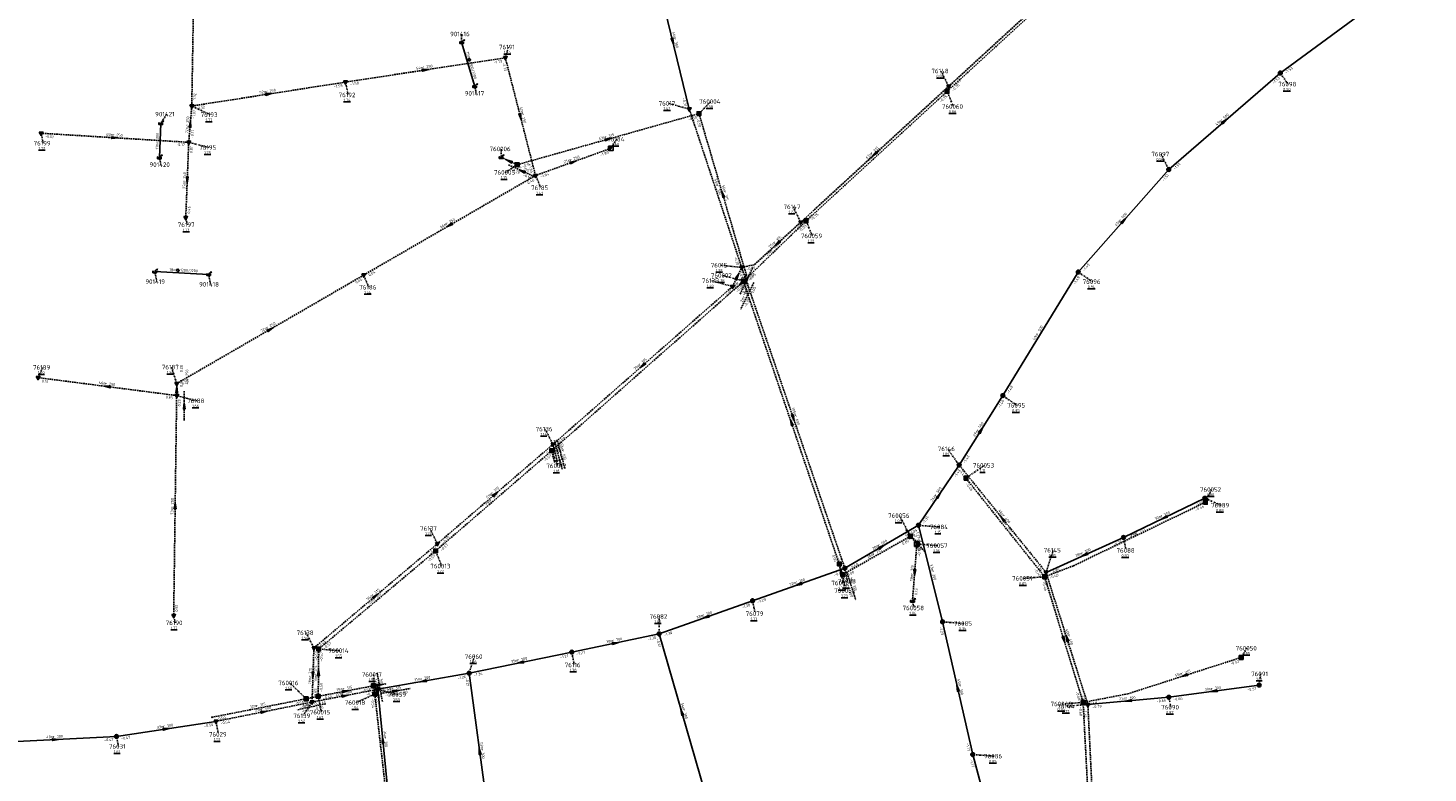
# Model space of a CAD drawing. Extents: x 188323 to 208361, y 565368 to 574910.
# Tile 9 of 256: x 195812 to 196276, y 571087 to 571334. Entities that reach past the tile are written whole.
import ezdxf

# ---------------------------------------------------------------- set-up
doc = ezdxf.new("R2010")
doc.units = 0
doc.linetypes.add('DASHDOT', pattern=[1, 0.5, -0.25, 0, -0.25])
doc.linetypes.add('DASHED', pattern=[0.75, 0.5, -0.25])
doc.layers.get('0').update_dxf_attribs({"linetype": 'CONTINUOUS'})
for name, color, linetype in [('RIO-AFM', 7, 'CONTINUOUS'), ('RIO-BOK', 7, 'CONTINUOUS'), ('RIO-DET', 7, 'CONTINUOUS'), ('RIO-KNP', 7, 'CONTINUOUS'), ('RIO-KNR', 7, 'CONTINUOUS'), ('RIO-LAG', 7, 'CONTINUOUS'), ('RIO-LAG_0B', 7, 'CONTINUOUS'), ('RIO-LAG_1B', 7, 'DASHED'), ('RIO-LAG_2B', 7, 'DASHED'), ('RIO-LEN', 7, 'CONTINUOUS'), ('RIO-MVD', 1, 'CONTINUOUS'), ('RIO-VRB', 6, 'DASHDOT'), ('RIO-VRH', 7, 'CONTINUOUS')]:
    doc.layers.add(name, color=color, linetype=linetype)
doc.styles.add('RIO-TXT', font='isocp.shx')

# ---------------------------------------------------------------- blocks, each defined once
blk = doc.blocks.new('L_VHR')
blk.add_lwpolyline([(-0.5, 0), (0.5, 0), (-0.5, 0.15), (-0.5, -0.15), (0.5, 0)])
blk = doc.blocks.new('L_MUL')
at = {"color": 7}
for centre, radius, start, end in [((0, 0.26), 0.5, 343.7398, 196.2602), ((0, 1.02), 1.02, 241.9275, 298.0725)]:
    blk.add_arc(centre, radius, start, end, dxfattribs=at)
blk = doc.blocks.new('K_IPR')
blk.add_lwpolyline([(-0.5, -0.5), (0.5, -0.5), (0.5, 0.5), (-0.5, 0.5)], close=True)
blk.add_solid([(-0.5, 0.5), (0.5, 0.5), (-0.5, -0.5), (0.5, -0.5)])
at = {"style": 'RIO-TXT', "flags": 1}
blk.add_attdef('KNOOPNAAM', (2, 2), '', height=1, dxfattribs=at)
blk = doc.blocks.new('K_FIC')
blk.add_circle((0, 0), 0.0625)
at = {"style": 'RIO-TXT', "flags": 1}
blk.add_attdef('KNOOPNAAM', (2, 2), '', height=1, dxfattribs=at)
blk = doc.blocks.new('K_UTB')
blk.add_lwpolyline([(0.5, 0.15), (0.5, -0.3), (-0.5, -0.3), (-0.5, 0.15), (-0.45, 0.15), (-0.45, -0.25), (0, -0.25), (0.45, -0.25), (0.45, 0.15)], close=True)
blk.add_lwpolyline([(0.85, 0.6), (0.55, 0.65), (0.614828, 0.459583), (0.850842, 0.598937)])
blk.add_arc((0.85, -0.25), 0.85, 90, 180)
at = {"style": 'RIO-TXT', "flags": 1}
blk.add_attdef('KNOOPNAAM', (2, 2), '', height=1, dxfattribs=at)
blk = doc.blocks.new('K_DRL')
for p, q in [((-0.65, 0.65), (-0.65, -0.65)), ((0.65, 0.65), (-0.65, 0.65)), ((-0.65, 0.35), (0.65, 0.35)), ((0.65, -0.65), (0.65, 0.65)), ((0.65, -0.35), (-0.65, -0.35)), ((-0.65, -0.65), (0.65, -0.65))]:
    blk.add_line(p, q)
for points in [[(-0.65, 0.65), (0.65, 0.65), (-0.65, 0.35), (0.65, 0.35)], [(-0.65, -0.35), (0.65, -0.35), (-0.65, -0.65), (0.65, -0.65)]]:
    blk.add_solid(points)
at = {"style": 'RIO-TXT', "flags": 1}
blk.add_attdef('KNOOPNAAM', (2, 2), '', height=1, dxfattribs=at)
blk = doc.blocks.new('K_IPD')
blk.add_lwpolyline([(-0.496027, 0.307994), (0.503973, 0.307994), (0.003973, -0.558031)], close=True)
blk.add_solid([(-0.496027, 0.307994), (0.503973, 0.307994), (0.003973, -0.558031)])
at = {"style": 'RIO-TXT', "flags": 1}
blk.add_attdef('KNOOPNAAM', (2, 2), '', height=1, dxfattribs=at)
blk = doc.blocks.new('K_IPG')
blk.add_circle((0, 0), 0.5)
for points in [[(0, 0), (-0.5, 0), (-0.433013, 0.25)], [(0, 0), (-0.433013, -0.25), (-0.5, 0)], [(0, 0), (-0.433013, 0.25), (-0.25, 0.433013)], [(0, 0), (-0.25, -0.433013), (-0.433013, -0.25)], [(0, 0), (-0.25, 0.433013), (0, 0.5)], [(0, 0), (0, -0.5), (-0.25, -0.433013)], [(0, 0), (0, 0.5), (0.25, 0.433013)], [(0, 0), (0.25, 0.433013), (0.433013, 0.25)], [(0, 0), (0.433013, 0.25), (0.5, 0)], [(0, 0), (0.5, 0), (0.433013, -0.25)], [(0, 0), (0.433013, -0.25), (0.25, -0.433013)], [(0, 0), (0.25, -0.433013), (0, -0.5)]]:
    blk.add_solid(points)
at = {"style": 'RIO-TXT', "flags": 1}
blk.add_attdef('KNOOPNAAM', (2, 2), '', height=1, dxfattribs=at)
blk = doc.blocks.new('K_RGM')
blk.add_lwpolyline([(-0.6, 0.6), (-0.6, -0.6), (0.6, -0.6), (0.6, 0.6)], close=True)
blk.add_solid([(-0.6, 0.6), (0, 0.6), (-0.6, -0.6), (0, -0.6)])
at = {"style": 'RIO-TXT', "flags": 1}
blk.add_attdef('KNOOPNAAM', (2, 2), '', height=1, dxfattribs=at)
blk = doc.blocks.new('1139_06______760001____760055_')
at = {"layer": 'RIO-LAG_1B'}
blk.add_line((0, 0), (2.959, -9.365), dxfattribs=at)
at = {"layer": 'RIO-AFM', "style": 'RIO-TXT'}
blk.add_text('r 315', height=0.9, rotation=287.5095, dxfattribs=at).set_placement((1.6311, -3.5018))
at = {"layer": 'RIO-BOK', "style": 'RIO-TXT'}
for p in [(-0.9131, -1.7566), (0.5517, -6.3916)]:
    blk.add_text('0.00', height=0.9, rotation=287.5095, dxfattribs=at).set_placement(p)
at = {"layer": 'RIO-LEN', "style": 'RIO-TXT'}
blk.add_text('4m', height=0.9, rotation=287.5095, dxfattribs=at).set_placement((1.1429, -1.9571))
blk = doc.blocks.new('1140_06______760003____760002_')
at = {"layer": 'RIO-LAG_1B'}
blk.add_line((0, 0), (-4.372, -8.795), dxfattribs=at)
at = {"layer": 'RIO-AFM', "style": 'RIO-TXT'}
blk.add_text('r 315', height=0.9, rotation=423.5427, dxfattribs=at).set_placement((-3.1157, -5.1419))
at = {"layer": 'RIO-BOK', "style": 'RIO-TXT'}
for p in [(-0.5732, -4.2943), (-2.4955, -8.1642)]:
    blk.add_text('-0.05', height=0.9, rotation=423.5427, dxfattribs=at).set_placement(p)
at = {"layer": 'RIO-LEN', "style": 'RIO-TXT'}
blk.add_text('2m', height=0.9, rotation=423.5427, dxfattribs=at).set_placement((-3.8364, -6.5928))
blk = doc.blocks.new('1141_06______760006____760005_')
at = {"layer": 'RIO-LAG_1B'}
blk.add_line((0, 0), (8.95, -4.044), dxfattribs=at)
at = {"layer": 'RIO-VRH', "xscale": 2, "yscale": 2, "zscale": 2, "rotation": 515.655}
blk.add_blockref('L_VHR', (4.475, -2.022), dxfattribs=at)
at = {"layer": 'RIO-AFM', "style": 'RIO-TXT'}
blk.add_text('r 315', height=0.9, rotation=335.655, dxfattribs=at).set_placement((3.6967, -1.1214))
at = {"layer": 'RIO-BOK', "style": 'RIO-TXT'}
for s, p in [('-0.29', (0.6993, -1.8521)), ('-0.14', (4.6371, -3.631))]:
    blk.add_text(s, height=0.9, rotation=335.655, dxfattribs=at).set_placement(p)
at = {"layer": 'RIO-LEN', "style": 'RIO-TXT'}
blk.add_text('6m', height=0.9, rotation=335.655, dxfattribs=at).set_placement((2.2204, -0.4544))
blk = doc.blocks.new('1143_06______760020____760012_')
at = {"layer": 'RIO-LAG_1B'}
blk.add_line((0, 0), (-2.503, 9.496), dxfattribs=at)
at = {"layer": 'RIO-AFM', "style": 'RIO-TXT'}
blk.add_text('r 160', height=0.9, rotation=284.7512, dxfattribs=at).set_placement((-1.0425, 5.9202))
at = {"layer": 'RIO-BOK', "style": 'RIO-TXT'}
for p in [(-3.4996, 7.7854), (-2.3975, 3.6083)]:
    blk.add_text('-0.57', height=0.9, rotation=284.7512, dxfattribs=at).set_placement(p)
at = {"layer": 'RIO-LEN', "style": 'RIO-TXT'}
blk.add_text('4m', height=0.9, rotation=284.7512, dxfattribs=at).set_placement((-1.4557, 7.4866))
blk = doc.blocks.new('1144_06______760015____760016_')
at = {"layer": 'RIO-LAG_1B'}
blk.add_line((0, 0), (-9.614, -2.009), dxfattribs=at)
at = {"layer": 'RIO-AFM', "style": 'RIO-TXT'}
blk.add_text('r 315', height=0.9, rotation=371.7786, dxfattribs=at).set_placement((-5.967, -0.7352))
at = {"layer": 'RIO-BOK', "style": 'RIO-TXT'}
for p in [(-7.9572, -3.0927), (-3.7278, -2.2079)]:
    blk.add_text('-0.95', height=0.9, rotation=371.7786, dxfattribs=at).set_placement(p)
at = {"layer": 'RIO-LEN', "style": 'RIO-TXT'}
blk.add_text('4m', height=0.9, rotation=371.7786, dxfattribs=at).set_placement((-7.5526, -1.0669))
blk = doc.blocks.new('1145_06______760018____760017_')
at = {"layer": 'RIO-LAG_1B'}
blk.add_line((0, 0), (-1.77, 9.66), dxfattribs=at)
at = {"layer": 'RIO-AFM', "style": 'RIO-TXT'}
blk.add_text('r 315', height=0.9, rotation=280.3693, dxfattribs=at).set_placement((-0.587, 5.9831))
at = {"layer": 'RIO-BOK', "style": 'RIO-TXT'}
for p in [(-2.8944, 8.0305), (-2.1147, 3.7815)]:
    blk.add_text('-1.00', height=0.9, rotation=280.3693, dxfattribs=at).set_placement(p)
at = {"layer": 'RIO-LEN', "style": 'RIO-TXT'}
blk.add_text('3m', height=0.9, rotation=280.3693, dxfattribs=at).set_placement((-0.8793, 7.5765))
blk = doc.blocks.new('1146_06______760017____760022_')
at = {"layer": 'RIO-LAG_1B'}
blk.add_line((0, 0), (9.688, 1.61), dxfattribs=at)
at = {"layer": 'RIO-VRH', "xscale": 2, "yscale": 2, "zscale": 2, "rotation": 9.438}
blk.add_blockref('L_VHR', (4.844, 0.805), dxfattribs=at)
at = {"layer": 'RIO-AFM', "style": 'RIO-TXT'}
blk.add_text('r 315', height=0.9, rotation=9.438, dxfattribs=at).set_placement((3.6962, 1.1213))
at = {"layer": 'RIO-BOK', "style": 'RIO-TXT'}
for s, p in [('-0.58', (1.6104, -1.1515)), ('-0.60', (5.8719, -0.443))]:
    blk.add_text(s, height=0.9, rotation=9.438, dxfattribs=at).set_placement(p)
at = {"layer": 'RIO-LEN', "style": 'RIO-TXT'}
blk.add_text('4m', height=0.9, rotation=9.438, dxfattribs=at).set_placement((2.0982, 0.8557))
blk = doc.blocks.new('1161_06______760057__c1760056_')
at = {"layer": 'RIO-LAG_1B'}
blk.add_line((0, 0), (-6.307, 7.528), dxfattribs=at)
at = {"layer": 'RIO-AFM', "style": 'RIO-TXT'}
blk.add_text('r 315', height=0.9, rotation=309.9414, dxfattribs=at).set_placement((-3.4633, 4.914))
at = {"layer": 'RIO-BOK', "style": 'RIO-TXT'}
for p in [(-6.4806, 5.5559), (-3.3585, 1.8314)]:
    blk.add_text('0.00', height=0.9, rotation=309.9414, dxfattribs=at).set_placement(p)
at = {"layer": 'RIO-LEN', "style": 'RIO-TXT'}
blk.add_text('3m', height=0.9, rotation=309.9414, dxfattribs=at).set_placement((-4.504, 6.1555))
blk = doc.blocks.new('1164_06______76135_____76015_')
at = {"layer": 'RIO-LAG_2B'}
blk.add_line((0, 0), (4.235, 8.86), dxfattribs=at)
at = {"layer": 'RIO-VRH', "xscale": 2, "yscale": 2, "zscale": 2, "rotation": 64.4463}
blk.add_blockref('L_VHR', (2.1175, 4.43), dxfattribs=at)
at = {"layer": 'RIO-AFM', "style": 'RIO-TXT'}
blk.add_text('r 315', height=0.9, rotation=64.4463, dxfattribs=at).set_placement((1.2006, 3.6712))
at = {"layer": 'RIO-BOK', "style": 'RIO-TXT'}
for s, p in [('-1.17', (3.7298, 4.5568)), ('-0.99', (1.8668, 0.6592))]:
    blk.add_text(s, height=0.9, rotation=64.4463, dxfattribs=at).set_placement(p)
at = {"layer": 'RIO-LEN', "style": 'RIO-TXT'}
blk.add_text('7m', height=0.9, rotation=64.4463, dxfattribs=at).set_placement((0.502, 2.2096))
blk = doc.blocks.new('1172_06______76141_____76136_')
at = {"layer": 'RIO-LAG_2B'}
blk.add_line((0, 0), (-2.504, 9.496), dxfattribs=at)
at = {"layer": 'RIO-AFM', "style": 'RIO-TXT'}
blk.add_text('r 160', height=0.9, rotation=284.7563, dxfattribs=at).set_placement((-1.0431, 5.9203))
at = {"layer": 'RIO-BOK', "style": 'RIO-TXT'}
for p in [(-3.5004, 7.7853), (-2.398, 3.6083)]:
    blk.add_text('-0.81', height=0.9, rotation=284.7563, dxfattribs=at).set_placement(p)
at = {"layer": 'RIO-LEN', "style": 'RIO-TXT'}
blk.add_text('6m', height=0.9, rotation=284.7563, dxfattribs=at).set_placement((-1.4566, 7.4867))
blk = doc.blocks.new('1177_06______76187_____76188_')
at = {"layer": 'RIO-LAG_2B'}
blk.add_line((0, 0), (0.004, -9.821), dxfattribs=at)
at = {"layer": 'RIO-VRH', "xscale": 2, "yscale": 2, "zscale": 2, "rotation": 450}
blk.add_blockref('L_VHR', (0.002, -4.9105), dxfattribs=at)
at = {"layer": 'RIO-AFM', "style": 'RIO-TXT'}
blk.add_text('r 250', height=0.9, rotation=450, dxfattribs=at).set_placement((1.397, 3.8314))
at = {"layer": 'RIO-BOK', "style": 'RIO-TXT'}
for s, p in [('0.28', (-0.505, 6.2607)), ('0.29', (-0.5011, 1.3997))]:
    blk.add_text(s, height=0.9, rotation=450, dxfattribs=at).set_placement(p)
at = {"layer": 'RIO-LEN', "style": 'RIO-TXT'}
blk.add_text('4m', height=0.9, rotation=450, dxfattribs=at).set_placement((1.3982, 2.2114))

msp = doc.modelspace()

# ---------------------------------------------------------------- linework, layer by layer
at = {"layer": 'RIO-LAG'}
for p, q in [((195955.504, 571329.152), (195959.824, 571314.56)), ((195855.264, 571290.944), (195855.712, 571302.272)), ((195871.568, 571252.224), (195853.728, 571253.12))]:
    msp.add_line(p, q, dxfattribs=at)
at = {"layer": 'RIO-LAG_0B'}
for p, q in [((196227.008, 571318.976), (196276, 571355.008)), ((196031.008, 571307.008), (196020, 571352)), ((196190, 571286.976), (196227.008, 571318.976)), ((196160, 571252.992), (196190, 571286.976)), ((196135.008, 571212.032), (196160, 571252.992)), ((196120.512, 571188.992), (196135.008, 571212.032)), ((196107.008, 571169.024), (196120.512, 571188.992)), ((196175.008, 571164.992), (196202, 571177.984)), ((196082.592, 571154.752), (196107.008, 571169.024)), ((196107.008, 571169.024), (196115.008, 571137.024)), ((196149.312, 571153.408), (196175.008, 571164.992)), ((196052, 571144), (196082.592, 571154.752)), ((196020.992, 571132.992), (196052, 571144)), ((196115.008, 571137.024), (196124.992, 571092.992)), ((195992, 571126.976), (196020.992, 571132.992)), ((196020.992, 571132.992), (196036, 571081.024)), ((195958, 571120), (195992, 571126.976)), ((195927.664, 571114.624), (195958, 571120)), ((195958, 571120), (195964.992, 571068.032)), ((195927.664, 571114.624), (195931.008, 571081.024)), ((196163.184, 571109.568), (196190, 571112)), ((196190, 571112), (196220, 571116.032)), ((195874, 571104), (195840.992, 571099.008)), ((195840.992, 571099.008), (195800.624, 571096.96)), ((196124.992, 571092.992), (196136.416, 571051.328))]:
    msp.add_line(p, q, dxfattribs=at)
at = {"layer": 'RIO-LAG_1B'}
for p, q in [((196116.512, 571312.896), (196184.816, 571375.552)), ((196069.744, 571269.952), (196116.512, 571312.896)), ((195973.936, 571288.576), (196034.224, 571305.536)), ((196049.952, 571251.968), (196034.224, 571305.536)), ((195968.576, 571291.008), (195973.936, 571288.576)), ((196048.944, 571249.92), (196069.744, 571269.952)), ((196049.952, 571251.968), (196048.944, 571249.92)), ((196080.736, 571156.16), (196048.944, 571249.92)), ((195985.36, 571193.728), (195946.864, 571160.512)), ((195986.304, 571190.08), (195985.36, 571193.728)), ((196148.864, 571151.936), (196122.752, 571184.64)), ((196104.304, 571165.376), (196081.84, 571152.64)), ((196106.464, 571162.816), (196104.304, 571165.376)), ((196105.024, 571143.936), (196106.464, 571162.816)), ((195946.864, 571160.512), (195908.112, 571128)), ((196080.736, 571156.16), (196081.84, 571152.64)), ((196148.864, 571151.936), (196161.616, 571110.272)), ((195907.936, 571112.32), (195908.112, 571128)), ((195926.224, 571115.776), (195930.192, 571116.416)), ((195907.936, 571112.32), (195903.952, 571111.488)), ((195926.224, 571115.776), (195907.936, 571112.32)), ((195926.704, 571113.088), (195926.224, 571115.776)), ((195935.472, 571034.88), (195926.704, 571113.088)), ((195903.952, 571111.488), (195872.656, 571105.344)), ((196164.768, 571050.816), (196161.616, 571110.272))]:
    msp.add_line(p, q, dxfattribs=at)
for points in [[(196048.944, 571249.92), (196047.184, 571248.32), (195985.36, 571193.728)], [(196202.16, 571176.64), (196158.384, 571155.584), (196148.864, 571151.936)], [(196214.048, 571125.184), (196176.48, 571113.152), (196161.616, 571110.272)]]:
    msp.add_lwpolyline(points, dxfattribs=at)
at = {"layer": 'RIO-LAG_2B'}
for p, q in [((196185.344, 571377.216), (196117.04, 571314.56)), ((195866, 571308.032), (195867.008, 571368)), ((195970, 571324.032), (195916.992, 571315.968)), ((195980, 571284.992), (195970, 571324.032)), ((195916.992, 571315.968), (195866, 571308.032)), ((196117.04, 571314.56), (196067.968, 571269.504)), ((195866, 571308.032), (195864.992, 571296)), ((196048.384, 571254.528), (196031.008, 571307.008)), ((195864.992, 571296), (195816, 571299.008)), ((195864.992, 571296), (195864, 571270.976)), ((196004.992, 571294.016), (195980, 571284.992)), ((195980, 571284.992), (195923.008, 571251.968)), ((195923.008, 571251.968), (195860.992, 571216)), ((196045.344, 571248.192), (196048.384, 571254.528)), ((196082.592, 571154.752), (196048.384, 571254.528)), ((195985.776, 571195.84), (196045.344, 571248.192)), ((195860.992, 571212.032), (195815.008, 571217.984)), ((195860.992, 571216), (195860.992, 571212.032)), ((195860.992, 571212.032), (195860, 571139.008)), ((195947.456, 571162.88), (195985.776, 571195.84)), ((195987.216, 571190.336), (195985.776, 571195.84)), ((196149.312, 571153.408), (196120.512, 571188.992)), ((195906.496, 571128.32), (195947.456, 571162.88)), ((196149.312, 571153.408), (196163.184, 571109.568)), ((195906.496, 571128.32), (195905.904, 571110.4)), ((195905.904, 571110.4), (195927.664, 571114.624)), ((195874, 571104), (195905.904, 571110.4)), ((196163.184, 571109.568), (196166.144, 571050.176))]:
    msp.add_line(p, q, dxfattribs=at)
msp.add_lwpolyline([(196067.968, 571269.504), (196052.576, 571255.424), (196048.384, 571254.528)], dxfattribs=at)
at = {"layer": 'RIO-VRB'}
for p, q in [((195955.5, 571329.14), (195955.4997, 571331.915)), ((195970, 571324), (195971.0514, 571327.5897)), ((195917, 571316), (195917.8806, 571311.702)), ((196117.04, 571314.55), (196114.5016, 571319.6445)), ((196227, 571319), (196229.537, 571315.3047)), ((195959.83, 571314.57), (195960.3635, 571312.2416)), ((196116.52, 571312.87), (196118.5971, 571307.8611)), ((195866, 571308), (195872.1269, 571305.1622)), ((196031, 571307), (196024.0321, 571308.9265)), ((196034.23, 571305.55), (196038.1174, 571309.5124)), ((195855.71, 571302.28), (195857.6864, 571305.3358)), ((195816, 571299), (195816.7071, 571295.6868)), ((195865, 571296), (195871.6482, 571294.28)), ((195968.57, 571291.03), (195968.5697, 571293.805)), ((196005, 571294), (196006.9764, 571297.0558)), ((195855.27, 571290.92), (195855.8035, 571288.5916)), ((195973.94, 571288.6), (195970.0536, 571286.0363)), ((196190, 571287), (196187.4616, 571292.0945)), ((195980, 571285), (195981.7352, 571280.9308)), ((196067.97, 571269.53), (196065.4316, 571274.6245)), ((195864, 571271), (195864.5335, 571268.6716)), ((196069.75, 571269.97), (196071.8271, 571264.9611)), ((195853.73, 571253.1), (195854.4371, 571249.7868)), ((195871.57, 571252.21), (195872.2771, 571248.8968)), ((195923, 571252), (195924.7352, 571247.9308)), ((196048.38, 571254.54), (196041.305, 571255.2378)), ((196048.95, 571249.95), (196041.9821, 571251.8765)), ((196160, 571253), (196164.6534, 571249.7947)), ((196045.34, 571248.18), (196038.3721, 571250.1065)), ((195815, 571218), (195816.5372, 571221.3632)), ((195861, 571216), (195859.2633, 571221.4686)), ((195861, 571212), (195867.6482, 571210.28)), ((196135, 571212), (196139.6534, 571208.7947)), ((195985.77, 571195.81), (195983.2316, 571200.9045)), ((195985.36, 571193.71), (195987.4371, 571188.7011)), ((196120.51, 571189), (196116.604, 571194.3528)), ((196122.75, 571184.66), (196128.8769, 571188.8978)), ((196202, 571178), (196207.2609, 571175.6622)), ((196202.16, 571176.63), (196204.1971, 571180.8593)), ((196104.31, 571165.38), (196100.7712, 571172.2064)), ((195947.46, 571162.88), (195944.9216, 571167.9745)), ((196107, 571169), (196113.9675, 571168.4713)), ((196106.47, 571162.8), (196113.4375, 571162.2713)), ((196175, 571165), (196175.8806, 571160.702)), ((195946.86, 571160.5), (195948.9371, 571155.4911)), ((196149.31, 571153.4), (196151.729, 571160.7486)), ((196080.73, 571156.15), (196081.9576, 571149.8823)), ((196082.59, 571154.77), (196083.4706, 571150.472)), ((196081.84, 571152.63), (196082.8941, 571147.3471)), ((196148.87, 571151.95), (196141.9029, 571151.4191)), ((196052, 571144), (196052.8806, 571139.702)), ((196105.02, 571143.92), (196105.5535, 571141.5916)), ((195860, 571139), (195860.5335, 571136.6716)), ((196021, 571133), (196020.9992, 571138.775)), ((196115, 571137), (196121.9675, 571136.4713)), ((195906.49, 571128.29), (195903.9516, 571133.3845)), ((195908.11, 571127.97), (195915.0775, 571127.4413)), ((195992, 571127), (195992.8806, 571122.702)), ((196214.05, 571125.19), (196216.0264, 571128.2458)), ((195958, 571120), (195959.7352, 571125.4692)), ((195903.95, 571111.49), (195898.5291, 571116.7364)), ((195926.22, 571115.77), (195926.2195, 571119.545)), ((196220, 571116), (196220.5335, 571119.7284)), ((195907.93, 571112.32), (195908.9841, 571107.0371)), ((195926.71, 571113.09), (195920.5842, 571110.2502)), ((195927.66, 571114.6), (195934.3082, 571112.88)), ((196190, 571112), (196190.7071, 571108.6868)), ((195905.9, 571110.42), (195902.8647, 571105.8576)), ((196161.61, 571110.29), (196154.6429, 571109.7591)), ((196163.18, 571109.57), (196156.2129, 571109.0391)), ((195874, 571104), (195874.8806, 571099.702)), ((195841, 571099), (195841.7071, 571095.6868)), ((196125, 571093), (196131.9675, 571092.4713))]:
    msp.add_line(p, q, dxfattribs=at)

# ---------------------------------------------------------------- block references
at = {"layer": 'RIO-AFM', "xscale": 0.9, "yscale": 0.9, "zscale": 0.9}
for p, rotation in [((195957.7633, 571323.2932), 286.5586), ((195861.3265, 571253.2265), 357.1443)]:
    msp.add_blockref('L_MUL', p, dxfattribs=dict(at, rotation=rotation))
at = {"layer": 'RIO-DET'}
for name, p in [('1141_06______760006____760005_', (195971.072, 571288.512)), ('1164_06______76135_____76015_', (196047.84, 571245.696)), ('1140_06______760003____760002_', (196052.448, 571249.472)), ('1177_06______76187_____76188_', (195863.504, 571213.504)), ('1143_06______760020____760012_', (195988.816, 571187.584)), ('1172_06______76141_____76136_', (195989.712, 571187.84)), ('1161_06______760057__c1760056_', (196108.976, 571160.32)), ('1139_06______760001____760055_', (196083.232, 571153.664)), ('1145_06______760018____760017_', (195929.216, 571110.592)), ('1146_06______760017____760022_', (195928.72, 571113.28)), ('1144_06______760015____760016_', (195910.432, 571109.824))]:
    msp.add_blockref(name, p, dxfattribs=at)
at = {"layer": 'RIO-KNP', "xscale": 1.25, "yscale": 1.25, "zscale": 1.25}
for name, p in [('K_UTB', (195955.504, 571329.152)), ('K_IPD', (195970, 571324.032)), ('K_IPD', (195916.992, 571315.968)), ('K_IPG', (196227.008, 571318.976)), ('K_UTB', (195959.824, 571314.56)), ('K_IPR', (196116.512, 571312.896)), ('K_IPD', (196117.04, 571314.56)), ('K_IPD', (195866, 571308.032)), ('K_IPD', (196031.008, 571307.008)), ('K_UTB', (195855.712, 571302.272)), ('K_IPR', (196034.224, 571305.536)), ('K_IPD', (195816, 571299.008)), ('K_IPD', (195864.992, 571296)), ('K_RGM', (196004.992, 571294.016)), ('K_UTB', (195855.264, 571290.944)), ('K_UTB', (195968.576, 571291.008)), ('K_IPR', (195973.936, 571288.576)), ('K_IPD', (195980, 571284.992)), ('K_IPG', (196190, 571286.976)), ('K_IPD', (195864, 571270.976)), ('K_IPD', (196067.968, 571269.504)), ('K_IPR', (196069.744, 571269.952)), ('K_UTB', (195853.728, 571253.12)), ('K_UTB', (195871.568, 571252.224)), ('K_IPD', (195923.008, 571251.968)), ('K_IPD', (196048.384, 571254.528)), ('K_FIC', (196049.952, 571251.968)), ('K_IPG', (196160, 571252.992)), ('K_IPD', (196045.344, 571248.192)), ('K_IPR', (196048.944, 571249.92)), ('K_IPD', (195815.008, 571217.984)), ('K_IPD', (195860.992, 571216)), ('K_IPD', (195860.992, 571212.032)), ('K_IPG', (196135.008, 571212.032)), ('K_IPD', (195985.776, 571195.84)), ('K_IPR', (195985.36, 571193.728)), ('K_FIC', (195986.304, 571190.08)), ('K_FIC', (195987.216, 571190.336)), ('K_IPG', (196120.512, 571188.992)), ('K_IPR', (196122.752, 571184.64)), ('K_IPG', (196202, 571177.984)), ('K_IPR', (196202.16, 571176.64)), ('K_IPG', (196107.008, 571169.024)), ('K_IPD', (195947.456, 571162.88)), ('K_IPR', (196104.304, 571165.376)), ('K_DRL', (196106.464, 571162.816)), ('K_IPG', (196175.008, 571164.992)), ('K_IPR', (195946.864, 571160.512)), ('K_IPR', (196080.736, 571156.16)), ('K_IPG', (196082.592, 571154.752)), ('K_IPD', (196149.312, 571153.408)), ('K_IPR', (196081.84, 571152.64)), ('K_IPR', (196148.864, 571151.936)), ('K_IPG', (196052, 571144)), ('K_UTB', (196105.024, 571143.936)), ('K_IPD', (195860, 571139.008)), ('K_IPG', (196115.008, 571137.024)), ('K_IPG', (196020.992, 571132.992)), ('K_IPD', (195906.496, 571128.32)), ('K_IPR', (195908.112, 571128)), ('K_IPG', (195992, 571126.976)), ('K_IPR', (196214.048, 571125.184)), ('K_IPR', (195926.224, 571115.776)), ('K_FIC', (195930.192, 571116.416)), ('K_IPG', (195958, 571120)), ('K_IPG', (196220, 571116.032)), ('K_IPR', (195903.952, 571111.488)), ('K_IPR', (195907.936, 571112.32)), ('K_IPR', (195926.704, 571113.088)), ('K_IPG', (195927.664, 571114.624)), ('K_IPG', (196190, 571112)), ('K_IPD', (195905.904, 571110.4)), ('K_IPR', (196161.616, 571110.272)), ('K_IPD', (196163.184, 571109.568)), ('K_FIC', (195872.656, 571105.344)), ('K_IPD', (195874, 571104)), ('K_IPG', (195840.992, 571099.008)), ('K_IPG', (196124.992, 571092.992))]:
    msp.add_blockref(name, p, dxfattribs=at)
at = {"layer": 'RIO-VRH'}
for p, xscale, yscale, zscale, rotation in [((196025.5, 571329.5), 2, 2, 2, 283.744), ((195943.5, 571320), 2, 2, 2, 368.5828), ((195891.5, 571312), 2, 2, 2, 368.914), ((195865.5, 571302), 2, 2, 2, 445.2278), ((195975, 571304.5), 2, 2, 2, 284.389), ((196208.5, 571303), 2, 2, 2, 40.8513), ((195840.5, 571297.5), 2, 2, 2, 356.4968), ((196004.085, 571297.075), 2, 2, 2, 15.7013), ((196092.505, 571292.04), 2, 2, 2, 222.531), ((195971.255, 571289.815), 2, 2, 2, 515.655), ((195992.5, 571289.5), 2, 2, 2, 379.7969), ((195864.5, 571283.5), 2, 2, 2, 267.7005), ((196042.09, 571278.755), 2, 2, 2, 106.3559), ((196175, 571270), 2, 2, 2, 48.5714), ((195951.5, 571268.5), 2, 2, 2, 210.0656), ((196060.275, 571262.475), 2, 2, 2, 222.5112), ((196046.86, 571251.36), 2, 2, 2, 64.4463), ((196048.07, 571249.125), 1.161, 1.161, 1.161, 223.148), ((195892, 571234), 2, 2, 2, 390.1384), ((196015.555, 571221.995), 2, 2, 2, 221.3156), ((195838, 571215), 2, 2, 2, 172.5693), ((195861, 571214), 2, 2, 2, 450), ((196065.485, 571204.655), 2, 2, 2, 288.9334), ((196064.84, 571203.05), 2, 2, 2, 108.7239), ((196127.755, 571200.5), 2, 2, 2, 57.7832), ((195966.615, 571179.345), 2, 2, 2, 40.6772), ((196113.755, 571179), 2, 2, 2, 55.9553), ((195860.5, 571175.5), 2, 2, 2, 449.2062), ((196134.91, 571171.2), 2, 2, 2, 128.9776), ((196188.5, 571171.5), 2, 2, 2, 205.7074), ((196094.795, 571161.885), 2, 2, 2, 30.2373), ((196162.155, 571159.2), 2, 2, 2, 204.2985), ((196105.745, 571153.36), 2, 2, 2, 265.5996), ((196067.295, 571149.385), 2, 2, 2, 199.394), ((195926.975, 571145.585), 2, 2, 2, 40.1696), ((196036.5, 571138.5), 2, 2, 2, 199.5347), ((196006.5, 571130), 2, 2, 2, 11.6882), ((196155.24, 571131.12), 2, 2, 2, 287.0115), ((196156.245, 571131.485), 2, 2, 2, 467.5673), ((195908.02, 571120.145), 2, 2, 2, 89.332), ((195975, 571123.5), 2, 2, 2, 191.6325), ((195906.195, 571119.355), 2, 2, 2, 268.1001), ((195928.205, 571116.1), 2, 2, 2, 9.438), ((195942.83, 571117.3), 2, 2, 2, 190.091), ((196195.265, 571119.16), 2, 2, 2, 197.7949), ((195916.78, 571112.51), 2, 2, 2, 10.8727), ((195917.075, 571114.045), 2, 2, 2, 370.681), ((196120, 571115), 2, 2, 2, 462.812), ((196205, 571114), 2, 2, 2, 187.5939), ((195889.95, 571107.21), 2, 2, 2, 11.3778), ((196028.5, 571107), 2, 2, 2, 466.0983), ((196176.59, 571110.785), 2, 2, 2, 185.1766), ((195820.81, 571097.985), 2, 2, 2, 362.8777), ((195857.5, 571101.5), 2, 2, 2, 368.6148), ((195929.33, 571097.8), 2, 2, 2, 455.6853), ((195961.5, 571094), 2, 2, 2, 457.6751)]:
    msp.add_blockref('L_VHR', p, dxfattribs=dict(at, xscale=xscale, yscale=yscale, zscale=zscale, rotation=rotation))

# ---------------------------------------------------------------- texts
at = {"layer": 'RIO-AFM', "style": 'RIO-TXT'}
for s, rotation, p in [('r 300', 283.744, (196025.807, 571330.4096)), ('r 250', 368.5828, (195942.6216, 571320.3897)), ('1300/1200', 286.5586, (195957.9946, 571322.5169)), ('r 250', 368.914, (195890.6193, 571312.384)), ('r 250', 445.2278, (195864.9311, 571301.2341)), ('r 250', 284.389, (195975.2949, 571305.4124)), ('r 500', 40.8513, (196207.5602, 571302.8483)), ('r 250', 356.4968, (195839.7224, 571298.0636)), ('r 300', 87.773, (195854.959, 571295.8098)), ('r 315', 15.7013, (196003.1698, 571297.3371)), ('r 315', 402.531, (196091.5559, 571291.8758)), ('r 400', 42.5245, (196092.2001, 571291.2409)), ('r 250', 379.7969, (195991.5653, 571289.7033)), ('r 250', 447.7005, (195863.9606, 571282.7102)), ('r 300', 288.3373, (196039.926, 571281.7018)), ('r 315', 286.3559, (196042.3582, 571279.6781)), ('r 250', 390.0656, (195950.5379, 571268.5442)), ('r 500', 48.5714, (196174.0892, 571269.7235)), ('r 400', 43.9009, (196058.4196, 571259.7585)), ('r 315', 402.5112, (196059.3357, 571262.3004)), ('1300/1200', 357.1443, (195862.1355, 571253.1866)), ('r 315', 403.148, (196047.1366, 571248.9356)), ('r 250', 390.1384, (195891.0367, 571234.0446)), ('r 500', 58.6211, (196146.6512, 571232.0684)), ('r 315', 41.3156, (196014.6166, 571221.8357)), ('r 250', 352.5693, (195837.2627, 571215.6147)), ('r 630', 288.9334, (196065.814, 571205.339)), ('r 315', 288.7239, (196065.0827, 571203.9879)), ('r 500', 57.7832, (196126.9, 571200.0809)), ('r 315', 40.6772, (195965.6746, 571179.196)), ('r 500', 55.9553, (196112.8872, 571178.6085)), ('r 250', 449.2062, (195859.9663, 571174.6966)), ('r 315', 400.7769, (195965.1595, 571176.9661)), ('r 400', 308.9776, (196134.7997, 571172.1535)), ('r 300', 25.7074, (196187.5531, 571171.599)), ('r 315', 308.6137, (196135.705, 571169.2582)), ('r 315', 385.6975, (196179.3165, 571166.2075)), ('r 500', 30.2373, (196093.8431, 571161.9088)), ('r 315', 389.5686, (196092.1196, 571159.0466)), ('r 300', 24.2985, (196161.2108, 571159.3223)), ('r 315', 85.5996, (196105.1844, 571152.5904)), ('r 300', 284.0439, (196111.2981, 571153.9101)), ('r 700', 19.394, (196066.3647, 571149.5876)), ('r 315', 40.1696, (195926.0336, 571145.4445)), ('r 315', 400.0089, (195926.5329, 571144.1089)), ('r 700', 19.5347, (196035.5691, 571138.7002)), ('r 700', 11.6882, (196005.6055, 571130.3255)), ('r 315', 287.0115, (196155.4938, 571132.0452)), ('r 400', 287.5673, (196156.4906, 571132.4127)), ('r 315', 448.1001, (195905.6634, 571118.5615)), ('r 315', 89.332, (195907.5107, 571119.3409)), ('r 700', 11.6325, (195974.1058, 571123.8264)), ('r 315', 377.7949, (196194.337, 571119.3998)), ('r 700', 10.091, (195941.9446, 571117.6503)), ('r 500', 10.8727, (195915.8899, 571112.8482)), ('r 315', 370.681, (195916.1849, 571114.3914)), ('r 300', 282.812, (196120.3214, 571115.904)), ('r 300', 5.1766, (196175.7378, 571111.2098)), ('r 300', 7.5939, (196204.1309, 571114.3885)), ('r 315', 371.1327, (195887.4064, 571108.7535)), ('r 500', 11.3778, (195889.057, 571107.5403)), ('r 300', 286.0983, (196028.7718, 571107.9218)), ('r 300', 368.6148, (195856.6222, 571101.8829)), ('r 300', 362.8777, (195819.9746, 571098.4559)), ('r 700', 275.6853, (195929.7575, 571098.657)), ('r 300', 277.6751, (195961.9034, 571094.8719))]:
    msp.add_text(s, height=0.9, rotation=rotation, dxfattribs=at).set_placement(p)
at = {"layer": 'RIO-BOK', "style": 'RIO-TXT'}
for s, rotation, p in [('-1.73', 368.5828, (195966.1505, 571322.0348)), ('-1.73', 284.389, (195968.9926, 571322.2957)), ('-1.53', 36.3008, (196228.957, 571318.7005)), ('-1.58', 368.5828, (195918.5938, 571314.8256)), ('-0.68', 402.521, (196119.0179, 571314.4656)), ('-1.53', 40.8513, (196224.8143, 571315.2587)), ('-1.32', 89.0362, (195867.4231, 571309.3763)), ('-1.58', 368.914, (195913.1618, 571314.0113)), ('-0.75', 42.5245, (196114.4445, 571309.0665)), ('-0.68', 402.531, (196114.9388, 571310.7761)), ('-0.75', 42.5339, (196118.4979, 571312.7848)), ('-1.07', 445.2278, (195867.0497, 571303.7984)), ('-1.32', 368.914, (195867.6006, 571306.8348)), ('-0.31', 283.744, (196028.6924, 571310.6569)), ('-0.50', 15.7013, (196030.6614, 571303.0924)), ('-0.50', 286.3559, (196033.2817, 571303.8121)), ('-0.01', 356.4968, (195817.3125, 571297.5179)), ('-0.17', 445.2278, (195866.5106, 571297.2796)), ('-0.17', 356.4968, (195860.8238, 571294.8816)), ('0.81', 447.7005, (195866.243, 571292.3871)), ('-1.89', 379.7969, (196001.6117, 571291.3074)), ('-0.14', 15.7013, (195975.6664, 571287.6311)), ('-1.84', 284.389, (195977.6477, 571288.6295)), ('-1.51', 40.8513, (196191.9746, 571286.8568)), ('0.46', 390.0656, (195977.6009, 571282.039)), ('-1.84', 379.7969, (195981.7918, 571284.158)), ('-1.51', 48.5714, (196188.3369, 571282.9991)), ('0.46', 447.7005, (195865.454, 571272.3436)), ('-0.85', 402.531, (196069.948, 571269.446)), ('-0.75', 42.5245, (196071.7279, 571269.8845)), ('-0.85', 402.5112, (196065.8871, 571265.7354)), ('-0.05', 43.9009, (196067.7664, 571266.1177)), ('-0.20', 288.3373, (196045.7926, 571258.0013)), ('-0.05', 286.3559, (196047.4842, 571255.5088)), ('-1.49', 48.5714, (196161.9759, 571253.1233)), ('0.04', 390.1384, (195920.6025, 571249.039)), ('0.04', 390.0656, (195924.9132, 571251.491)), ('-0.86', 288.9334, (196047.5108, 571252.7613)), ('-0.91', 371.8325, (196050.0378, 571253.4579)), ('-0.05', 43.9009, (196050.9294, 571249.912)), ('-1.49', 58.6211, (196159.0603, 571248.7697)), ('-0.81', 41.3156, (196043.1849, 571244.4213)), ('-0.03', 403.148, (196046.9173, 571246.1238)), ('-0.05', 288.7239, (196048.0743, 571248.1744)), ('0.51', 352.5693, (195816.2079, 571216.4315)), ('0.28', 390.1384, (195862.9138, 571215.4934)), ('-1.49', 58.6211, (196136.924, 571212.4663)), ('0.85', 352.5693, (195857.2923, 571211.0991)), ('0.29', 449.2062, (195862.3071, 571208.4216)), ('-1.49', 57.7832, (196133.9985, 571207.7839)), ('-0.57', 401.4373, (195987.336, 571193.5882)), ('-0.99', 41.3156, (195987.7456, 571195.6828)), ('-0.57', 400.7769, (195983.1507, 571189.9945)), ('-0.81', 40.6772, (195983.5726, 571192.0751)), ('-1.43', 57.7832, (196122.4407, 571189.4381)), ('-1.43', 55.9553, (196119.3747, 571184.8183)), ('-1.43', 308.9776, (196120.3032, 571187.0311)), ('-0.46', 308.6137, (196122.5307, 571182.6924)), ('-0.64', 25.7074, (196198.9125, 571174.9596)), ('-1.34', 55.9553, (196108.9437, 571169.3763)), ('-0.46', 385.6975, (196199.0608, 571173.616)), ('-1.34', 30.2373, (196104.162, 571165.7251)), ('-1.27', 284.0439, (196105.9824, 571167.3018)), ('-0.57', 400.7769, (195948.8345, 571160.3554)), ('-0.75', 40.6772, (195949.4341, 571162.7308)), ('0.00', 389.5686, (196101.898, 571162.4179)), ('-0.70', 24.2985, (196171.8387, 571162.0365)), ('-0.70', 25.7074, (196176.8685, 571164.3458)), ('-0.57', 400.0089, (195944.6014, 571156.8145)), ('-0.75', 40.1696, (195945.2301, 571159.1651)), ('0.00', 288.7239, (196078.3191, 571159.0917)), ('-1.40', 288.9334, (196079.9968, 571158.2146)), ('-0.10', 85.5996, (196107.5519, 571158.604)), ('-0.68', 19.394, (196079.1869, 571152.0876)), ('0.00', 389.5686, (196083.7487, 571152.1044)), ('-0.68', 30.2373, (196084.5044, 571154.2655)), ('-0.46', 308.6137, (196145.2366, 571154.2949)), ('-1.39', 308.9776, (196145.6633, 571155.7238)), ('-0.85', 24.2985, (196151.1619, 571152.7001)), ('-0.46', 287.0115, (196147.9417, 571150.2014)), ('-1.39', 287.5673, (196148.3987, 571151.6425)), ('-0.46', 380.7847, (196150.676, 571151.139)), ('-1.28', 19.394, (196053.7853, 571143.1443)), ('-0.15', 85.5996, (196106.5231, 571145.2085)), ('0.51', 449.2062, (195861.4182, 571140.3814)), ('-1.28', 19.5347, (196048.6033, 571141.3092)), ('-1.23', 282.812, (196113.9461, 571135.3241)), ('-0.62', 40.1696, (195908.4627, 571128.1233)), ('-0.57', 400.0089, (195910.0823, 571127.799)), ('-1.30', 11.6882, (196017.2683, 571130.7983)), ('-0.61', 286.0983, (196020.0439, 571131.2664)), ('-1.30', 19.5347, (196022.7874, 571132.1487)), ('-0.62', 448.1001, (195907.7452, 571124.1462)), ('-0.57', 89.332, (195909.4628, 571123.8539)), ('-1.27', 11.6325, (195988.2662, 571124.8019)), ('-1.27', 11.6882, (195993.6544, 571125.9126)), ('-0.62', 377.7949, (196210.5677, 571122.6253)), ('-0.50', 89.332, (195909.346, 571113.7036)), ('-1.26', 10.091, (195954.2077, 571117.903)), ('-0.21', 277.6751, (195956.8003, 571118.4252)), ('-1.34', 11.6325, (195959.6533, 571118.911)), ('-0.65', 448.1001, (195907.3446, 571111.7737)), ('-0.50', 370.681, (195909.5657, 571111.2048)), ('-0.58', 370.681, (195922.449, 571113.6433)), ('-0.70', 10.8727, (195923.8967, 571112.4515)), ('-1.28', 275.6853, (195926.4063, 571113.0678)), ('-1.27', 10.091, (195929.2834, 571113.4669)), ('-0.68', 287.0115, (196159.0962, 571113.8085)), ('-1.34', 287.5673, (196160.6337, 571113.0642)), ('-0.66', 7.5939, (196191.5725, 571110.7973)), ('-0.57', 7.5939, (196216.1203, 571114.0703)), ('-0.50', 371.1327, (195900.1944, 571109.342)), ('-0.65', 11.3778, (195902.156, 571108.2384)), ('-0.65', 10.8727, (195907.5388, 571109.3092)), ('-0.54', 276.3976, (195925.4754, 571111.5423)), ('-0.68', 273.0418, (196160.287, 571108.8173)), ('-1.34', 272.8702, (196161.8526, 571108.1012)), ('-0.68', 370.8115, (196163.2483, 571109.1785)), ('-0.79', 5.1766, (196164.7004, 571108.302)), ('-0.66', 5.1766, (196186.042, 571110.2357)), ('-0.50', 368.6148, (195870.1532, 571102.0199)), ('-0.50', 371.1327, (195874.2945, 571104.2277)), ('-0.54', 11.3778, (195875.6485, 571102.9037)), ('-0.47', 362.8777, (195836.974, 571097.4189)), ('-0.47', 368.6148, (195842.5945, 571097.8265)), ('-1.17', 282.812, (196122.7516, 571096.693)), ('-1.17', 285.3266, (196124.0206, 571091.2795))]:
    msp.add_text(s, height=0.9, rotation=rotation, dxfattribs=at).set_placement(p)
at = {"layer": 'RIO-KNR', "style": 'RIO-TXT'}
for s, p in [('901416', (195951.6747, 571331.165)), ('76191', (195967.8639, 571326.8397)), ('76148', (196111.3141, 571318.8945)), ('76098', (196226.3495, 571314.5547)), ('76192', (195914.6931, 571310.952)), ('901417', (195956.5385, 571311.4916)), ('76017', (196020.8446, 571308.1765)), ('760004', (196034.2924, 571308.7624)), ('760060', (196114.7721, 571307.1111)), ('901421', (195853.8614, 571304.5858)), ('76193', (195868.9394, 571304.4122)), ('76184', (196003.7889, 571296.3058)), ('76199', (195813.5196, 571294.9368)), ('76195', (195868.4607, 571293.53)), ('760006', (195964.7447, 571293.055)), ('76097', (196184.2741, 571291.3445)), ('901420', (195851.9785, 571287.8416)), ('760005', (195966.2286, 571285.2863)), ('76185', (195978.5477, 571280.1808)), ('76147', (196062.2441, 571273.8745)), ('76197', (195861.346, 571267.9216)), ('760059', (196068.0021, 571264.2111)), ('76015', (196038.1175, 571254.4878)), ('760002', (196038.1571, 571251.1265)), ('901419', (195850.6121, 571249.0368)), ('901418', (195868.4521, 571248.1468)), ('76186', (195921.5477, 571247.1808)), ('76135', (196035.1846, 571249.3565)), ('76096', (196161.4659, 571249.0447)), ('76189', (195813.3497, 571220.6132)), ('76187', (195856.0758, 571220.7186)), ('76188', (195864.4607, 571209.53)), ('76095', (196136.4659, 571208.0447)), ('76136', (195980.0441, 571200.1545)), ('76146', (196113.4165, 571193.6028)), ('760012', (195983.6121, 571187.9511)), ('760053', (196125.0519, 571188.1478)), ('760052', (196200.3721, 571180.1093)), ('760056', (196096.9462, 571171.4564)), ('76089', (196204.0734, 571174.9122)), ('76137', (195941.7341, 571167.2245)), ('76084', (196110.78, 571167.7213)), ('760057', (196109.6125, 571161.5213)), ('76145', (196148.5415, 571159.9986)), ('76088', (196172.6931, 571159.952)), ('760013', (195945.1121, 571154.7411)), ('760001', (196078.1326, 571149.1323)), ('76083', (196080.2831, 571149.722)), ('760051', (196138.0779, 571150.6691)), ('760055', (196079.0691, 571146.5971)), ('76082', (196017.8117, 571138.025)), ('76079', (196049.6931, 571138.952)), ('760058', (196101.7285, 571140.8416)), ('76190', (195857.346, 571135.9216)), ('76085', (196118.78, 571135.7213)), ('76138', (195900.7641, 571132.6345)), ('760014', (195911.2525, 571126.6913)), ('76060', (195956.5477, 571124.7192)), ('760050', (196212.2014, 571127.4958)), ('76116', (195989.6931, 571121.952)), ('760016', (195894.7041, 571115.9864)), ('760017', (195922.3945, 571118.795)), ('76091', (196217.346, 571118.9784)), ('76059', (195931.1207, 571112.13)), ('760015', (195905.1591, 571106.2871)), ('760018', (195916.7592, 571109.5002)), ('760049', (196150.8179, 571109.0091)), ('76144', (196153.0254, 571108.2891)), ('76090', (196187.5196, 571107.9368)), ('76139', (195899.6772, 571105.1076)), ('76029', (195871.6931, 571098.952)), ('76031', (195838.5196, 571094.9368)), ('76086', (196128.78, 571091.7213))]:
    msp.add_text(s, height=1.5, dxfattribs=at).set_placement(p)
at = {"layer": 'RIO-LEN', "style": 'RIO-TXT'}
for s, rotation, p in [('46m', 283.744, (196025.2927, 571332.5075)), ('15m', 286.5586, (195956.9925, 571325.8809)), ('54m', 368.5828, (195940.486, 571320.066)), ('52m', 368.914, (195888.4856, 571312.0479)), ('40m', 284.389, (195974.757, 571307.5044)), ('49m', 40.8513, (196205.9265, 571301.4353)), ('49m', 356.4968, (195837.5663, 571298.1943)), ('12m', 445.2278, (195864.7531, 571299.0814)), ('63m', 15.7013, (196001.0904, 571296.7525)), ('11m', 87.773, (195854.8754, 571293.6514)), ('27m', 379.7969, (195989.5335, 571288.9704)), ('67m', 402.531, (196089.9652, 571290.4145)), ('63m', 42.5245, (196090.6083, 571289.7808)), ('55m', 288.3373, (196039.2454, 571283.7517)), ('25m', 447.7005, (195863.8756, 571280.5519)), ('56m', 286.3559, (196041.7489, 571281.7504)), ('45m', 48.5714, (196172.6601, 571268.1038)), ('66m', 390.0656, (195948.6692, 571267.4608)), ('29m', 43.9009, (196056.8633, 571258.2606)), ('25m', 402.5112, (196057.7445, 571260.8397)), ('18m', 357.1443, (195858.6298, 571253.3593)), ('85m', 403.148, (196045.5617, 571247.4573)), ('72m', 390.1384, (195889.1695, 571232.9588)), ('48m', 58.6211, (196145.5267, 571230.2242)), ('79m', 41.3156, (196012.9943, 571220.4096)), ('46m', 352.5693, (195835.1207, 571215.8927)), ('99m', 288.7239, (196064.3883, 571206.0333)), ('105m', 288.9334, (196064.9367, 571207.8925)), ('27m', 57.7832, (196125.7487, 571198.2533)), ('51m', 400.7769, (195963.5249, 571175.5542)), ('51m', 40.6772, (195964.0366, 571177.788)), ('24m', 55.9553, (196111.6781, 571176.8186)), ('73m', 449.2062, (195859.9381, 571172.5367)), ('46m', 308.9776, (196133.4402, 571173.8319)), ('30m', 25.7074, (196185.6069, 571170.662)), ('42m', 308.6137, (196134.3561, 571170.9452)), ('59m', 385.6975, (196177.3707, 571165.2696)), ('26m', 389.5686, (196090.2417, 571157.9794)), ('28m', 30.2373, (196091.977, 571160.821)), ('28m', 24.2985, (196159.2422, 571158.4334)), ('33m', 284.0439, (196110.7729, 571156.0053)), ('32m', 19.394, (196064.3273, 571148.8702)), ('19m', 85.5996, (196105.019, 571150.4368)), ('54m', 40.1696, (195924.3831, 571144.0511)), ('51m', 400.0089, (195924.8795, 571142.719)), ('33m', 19.5347, (196033.5335, 571137.9779)), ('30m', 11.6882, (196003.4903, 571129.8879)), ('44m', 287.0115, (196154.8609, 571134.1103)), ('46m', 287.5673, (196155.8376, 571134.4716)), ('35m', 11.6325, (195971.9902, 571123.3908)), ('18m', 448.1001, (195905.5935, 571116.4026)), ('16m', 89.332, (195907.4859, 571117.181)), ('31m', 10.091, (195939.818, 571117.2718)), ('45m', 282.812, (196119.8414, 571118.01)), ('55m', 377.7949, (196192.2807, 571118.7383)), ('22m', 10.8727, (195913.7687, 571112.4407)), ('19m', 370.681, (195914.0625, 571113.9897)), ('27m', 5.1766, (196173.5866, 571111.0149)), ('30m', 7.5939, (196201.9898, 571114.1031)), ('32m', 371.1327, (195885.2873, 571108.3351)), ('33m', 11.3778, (195886.9395, 571107.1142)), ('54m', 286.0983, (196028.1718, 571109.9968)), ('33m', 368.6148, (195854.4868, 571101.5579)), ('40m', 362.8777, (195817.8174, 571098.3461)), ('34m', 275.6853, (195929.5425, 571100.8063)), ('52m', 277.6751, (195961.6139, 571097.0124))]:
    msp.add_text(s, height=0.9, rotation=rotation, dxfattribs=at).set_placement(p)
at = {"layer": 'RIO-MVD', "style": 'RIO-TXT'}
for s, p in [('%%U1.46', (195969.5214, 571325.4397)), ('%%U0.86', (196112.9716, 571317.4945)), ('%%U0.90', (196228.007, 571313.1547)), ('%%U1.74', (195916.3506, 571309.552)), ('%%U1.43', (196022.5021, 571306.7765)), ('%%U1.38', (196036.5874, 571307.3624)), ('%%U0.86', (196117.0671, 571305.7111)), ('%%U1.73', (195870.5969, 571303.0122)), ('%%U1.72', (195815.1771, 571293.5368)), ('%%U1.75', (195870.1182, 571292.13)), ('%%U1.60', (196005.4464, 571294.9058)), ('%%U0.94', (196185.9316, 571289.9445)), ('%%U1.15', (195968.5236, 571283.8863)), ('%%U1.43', (195980.2052, 571278.7808)), ('%%U1.22', (196063.9016, 571272.4745)), ('%%U1.73', (195863.0035, 571266.5216)), ('%%U1.22', (196070.2971, 571262.8111)), ('%%U1.38', (196039.775, 571253.0878)), ('%%U1.44', (195923.2052, 571245.7808)), ('%%U1.40', (196036.8421, 571247.9565)), ('%%U1.38', (196040.4521, 571249.7265)), ('%%U0.94', (196163.1234, 571247.6447)), ('%%U1.70', (195815.0072, 571219.2132)), ('%%U1.66', (195857.7333, 571219.3186)), ('%%U1.66', (195866.1182, 571208.13)), ('%%U0.95', (196138.1234, 571206.6447)), ('%%U1.14', (195981.7016, 571198.7545)), ('%%U1.06', (196115.074, 571192.2028)), ('%%U1.18', (195985.9071, 571186.5511)), ('%%U1.11', (196127.3469, 571186.7478)), ('%%U0.80', (196202.6671, 571178.7093)), ('%%U0.88', (196205.7309, 571173.5122)), ('%%U1.08', (196099.2412, 571170.0564)), ('%%U1.22', (195943.3916, 571165.8245)), ('%%U1.15', (196112.4375, 571166.3213)), ('%%U1.06', (196111.9075, 571160.1213)), ('%%U0.85', (196150.199, 571158.5986)), ('%%U0.83', (196174.3506, 571158.552)), ('%%U1.27', (195947.4071, 571153.3411)), ('%%U1.27', (196081.9406, 571148.322)), ('%%U0.85', (196140.3729, 571149.2691)), ('%%U1.34', (196080.4276, 571147.7323)), ('%%U1.23', (196081.3641, 571145.1971)), ('%%U1.06', (196104.0235, 571139.4416)), ('%%U1.77', (195859.0035, 571134.5216)), ('%%U1.40', (196019.4692, 571136.625)), ('%%U1.33', (196051.3506, 571137.552)), ('%%U0.95', (196120.4375, 571134.3213)), ('%%U1.54', (195902.4216, 571131.2345)), ('%%U1.55', (195913.5475, 571125.2913)), ('%%U0.85', (196214.4964, 571126.0958)), ('%%U1.56', (195958.2052, 571123.3192)), ('%%U1.38', (195991.3506, 571120.552)), ('%%U1.52', (195924.6895, 571117.395)), ('%%U1.01', (196219.0035, 571117.5784)), ('%%U1.60', (195896.9991, 571114.5864)), ('%%U1.53', (195932.7782, 571110.73)), ('%%U1.54', (195919.0542, 571108.1002)), ('%%U0.76', (196153.1129, 571107.6091)), ('%%U0.77', (196154.6829, 571106.8891)), ('%%U0.87', (196189.1771, 571106.5368)), ('%%U1.52', (195901.3347, 571103.7076)), ('%%U1.62', (195907.4541, 571104.8871)), ('%%U1.51', (195873.3506, 571097.552)), ('%%U1.61', (195840.1771, 571093.5368)), ('%%U0.85', (196130.4375, 571090.3213))]:
    msp.add_text(s, height=0.9, dxfattribs=at).set_placement(p)

doc.saveas('drawing.dxf')
